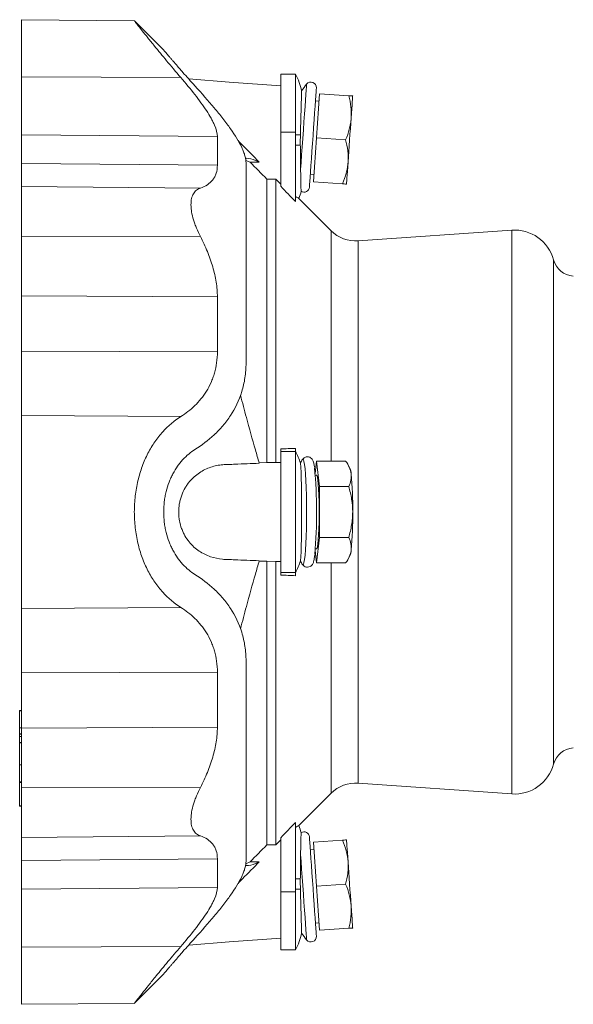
# Model space of a CAD drawing. Header units: millimetres. Extents: x 99 to 762, y 4 to 592.
# Tile 3 of 5: x 100 to 250, y 320 to 588. Entities that reach past the tile are written whole.
import ezdxf

# ---------------------------------------------------------------- set-up
doc = ezdxf.new("R2010")
doc.units = ezdxf.units.MM

msp = doc.modelspace()

# ---------------------------------------------------------------- linework, layer by layer
at = {"color": 7, "linetype": 'Continuous', "lineweight": 15}
for p, q in [((130.78, 587.28), (100.06, 587.55)), ((138.72, 579.3), (130.79, 587.24)), ((174.56, 572.73), (170.56, 572.73)), ((170.56, 556.95), (170.56, 572.73)), ((174.56, 556.95), (174.56, 572.73)), ((180.31, 555.46), (181.15, 567.43)), ((181.15, 567.43), (189.06, 566.88)), ((181.01, 565.44), (180.01, 565.51)), ((170.56, 542.26), (170.56, 556.95)), ((174.56, 538.14), (174.56, 556.95)), ((179.48, 543.49), (180.31, 555.46)), ((180.31, 555.46), (188.22, 554.91)), ((162.25, 548.82), (161.03, 549.32)), ((162.25, 548.82), (164.72, 548.82)), ((166.76, 544.24), (166.76, 467.14)), ((166.76, 544.24), (169.23, 544.24)), ((169.23, 544.24), (169.23, 467.15)), ((169.23, 544.24), (170.56, 542.88)), ((178.62, 545.56), (179.62, 545.49)), ((179.48, 543.49), (187.38, 542.94)), ((184.26, 530.2), (175.42, 539.04)), ((233.39, 530.36), (191.64, 527.44)), ((170.56, 470.21), (170.56, 470.86)), ((170.56, 437.25), (170.56, 470.21)), ((174.56, 470.21), (174.56, 471.03)), ((174.56, 437.25), (174.56, 470.21)), ((166.76, 467.14), (164.7, 467.06)), ((169.23, 467.15), (166.76, 467.14)), ((170.56, 467.2), (169.23, 467.15)), ((176.49, 468.02), (176.47, 467.98)), ((180.31, 467.59), (179.91, 464.23)), ((181.15, 460.66), (180.31, 467.59)), ((180.31, 467.59), (188.22, 467.59)), ((189.39, 465.64), (188.79, 466.7)), ((180.31, 463.73), (179.95, 463.73)), ((181.15, 446.8), (181.15, 460.66)), ((181.15, 460.66), (189.06, 460.66)), ((180.31, 439.87), (181.15, 446.8)), ((181.15, 446.8), (189.06, 446.8)), ((179.91, 443.23), (180.31, 439.87)), ((179.95, 443.73), (180.31, 443.73)), ((188.79, 440.76), (189.39, 441.82)), ((164.7, 440.4), (166.76, 440.32)), ((166.76, 440.32), (169.23, 440.31)), ((166.76, 440.32), (166.76, 363.22)), ((169.23, 440.31), (170.56, 440.26)), ((169.23, 440.31), (169.23, 363.22)), ((176.48, 439.47), (176.49, 439.44)), ((180.31, 439.87), (188.22, 439.87)), ((170.56, 436.6), (170.56, 437.25)), ((174.56, 436.42), (174.56, 437.25)), ((100.06, 399.73), (99.55, 399.73)), ((99.55, 399.66), (99.55, 395.07)), ((100.06, 395.06), (99.55, 395.06)), ((99.55, 395.03), (99.55, 393.47)), ((99.55, 393.3), (99.55, 392.71)), ((100.06, 392.7), (99.55, 392.7)), ((99.55, 392.66), (99.55, 391.11)), ((99.55, 390.94), (99.55, 385.03)), ((99.55, 385), (100.06, 385)), ((99.55, 384.99), (99.55, 380.34)), ((99.55, 380.2), (99.55, 373.83)), ((191.64, 380.02), (233.39, 377.1)), ((175.42, 368.42), (184.26, 377.26)), ((99.55, 373.8), (100.06, 373.8)), ((174.56, 350.51), (174.56, 369.32)), ((170.56, 364.57), (169.23, 363.22)), ((170.56, 350.51), (170.56, 365.2)), ((179.48, 363.97), (187.38, 364.52)), ((169.23, 363.22), (166.76, 363.22)), ((179.62, 361.97), (178.62, 361.9)), ((180.31, 352), (179.48, 363.97)), ((162.25, 358.64), (161.03, 358.13)), ((164.72, 358.64), (162.25, 358.64)), ((180.31, 352), (188.22, 352.55)), ((181.15, 340.03), (180.31, 352)), ((170.56, 334.73), (170.56, 350.51)), ((174.56, 334.73), (174.56, 350.51)), ((180.01, 341.95), (181.01, 342.02)), ((181.15, 340.03), (189.06, 340.58)), ((170.56, 334.73), (174.56, 334.73)), ((130.79, 320.22), (138.72, 328.16)), ((100.06, 319.91), (130.78, 320.17))]:
    msp.add_line(p, q, dxfattribs=at)
at = {"color": 8, "linetype": 'Continuous', "lineweight": 0}
for p, q in [((100.06, 572.03), (143.36, 571.85)), ((170.56, 556.95), (174.56, 556.95)), ((100.06, 556.21), (153.33, 555.78)), ((175.91, 556.23), (174.56, 556.23)), ((175.89, 553.48), (174.56, 553.48)), ((100.06, 548.43), (153.33, 548.03)), ((100.06, 542.2), (148.71, 541.78)), ((184.26, 530.2), (184.26, 467.59)), ((233.39, 377.1), (233.39, 530.36)), ((100.06, 528.68), (148.71, 528.6)), ((191.64, 527.44), (191.64, 380.02)), ((244.77, 522.26), (244.77, 385.2)), ((100.06, 512.45), (153.33, 512.2)), ((100.06, 497.48), (153.33, 497.3)), ((100.06, 480), (143.36, 479.67)), ((170.56, 470.21), (174.56, 470.21)), ((184.26, 439.87), (184.26, 377.26)), ((170.56, 437.25), (174.56, 437.25)), ((100.06, 427.46), (143.36, 427.79)), ((100.06, 409.97), (153.33, 410.16)), ((99.55, 399.66), (100.06, 399.66)), ((99.55, 395.03), (100.06, 395.03)), ((99.55, 393.47), (100.06, 393.47)), ((100.06, 395.01), (153.33, 395.26)), ((99.55, 393.3), (100.06, 393.3)), ((99.55, 392.66), (100.06, 392.66)), ((99.55, 391.11), (100.06, 391.11)), ((99.55, 390.94), (100.06, 390.94)), ((99.55, 385.03), (100.06, 385.03)), ((99.55, 380.34), (100.06, 380.34)), ((99.55, 380.2), (100.06, 380.2)), ((100.06, 378.78), (148.71, 378.86)), ((99.55, 373.83), (100.06, 373.83)), ((100.06, 365.26), (148.71, 365.68)), ((100.06, 359.03), (153.33, 359.42)), ((175.89, 353.98), (174.56, 353.98)), ((100.06, 351.25), (153.33, 351.68)), ((175.91, 351.23), (174.56, 351.23)), ((170.56, 350.51), (174.56, 350.51)), ((100.06, 335.43), (143.36, 335.61))]:
    msp.add_line(p, q, dxfattribs=at)
at = {"color": 7, "linetype": 'Continuous', "lineweight": 15, "flags": 128}
for points in [[(170.56, 569.54), (156.58, 570.6), (145.54, 571.44)], [(178.37, 542.07), (178.39, 542.24), (178.42, 542.76), (178.48, 543.61), (178.56, 544.77), (178.66, 546.2), (178.78, 547.88), (178.91, 549.76), (179.05, 551.79), (179.2, 553.91), (179.35, 556.07), (179.5, 558.23), (179.65, 560.31), (179.79, 562.27), (179.91, 564.05), (180.02, 565.61), (180.11, 566.91), (180.18, 567.92), (180.23, 568.61), (180.25, 568.96), (180.26, 569)], [(190.13, 566.81), (190.12, 566.7), (190.1, 566.4), (190.06, 565.89), (190.02, 565.2), (189.96, 564.33), (189.88, 563.3), (189.8, 562.12), (189.71, 560.82)], [(188.87, 548.85), (188.97, 550.25), (189.07, 551.74), (189.18, 553.27), (189.29, 554.83), (189.4, 556.4), (189.51, 557.93), (189.61, 559.42), (189.71, 560.82)], [(188.45, 542.86), (188.46, 542.97), (188.48, 543.27), (188.52, 543.78), (188.57, 544.47), (188.63, 545.34), (188.7, 546.37), (188.78, 547.55), (188.87, 548.85)], [(180.31, 443.73), (180.41, 443.83), (180.54, 444.28), (180.66, 445.07), (180.77, 446.17), (180.86, 447.55), (180.93, 449.15), (180.98, 450.91), (181.01, 452.78), (181.01, 454.68), (180.98, 456.55), (180.93, 458.31), (180.86, 459.91), (180.77, 461.29), (180.66, 462.39), (180.54, 463.18), (180.41, 463.63), (180.31, 463.73)], [(180.26, 338.46), (180.25, 338.5), (180.23, 338.85), (180.18, 339.54), (180.11, 340.54), (180.02, 341.85), (179.91, 343.41), (179.79, 345.19), (179.65, 347.15), (179.5, 349.23), (179.35, 351.38), (179.2, 353.55), (179.05, 355.67), (178.91, 357.7), (178.78, 359.58), (178.66, 361.26), (178.56, 362.69), (178.48, 363.85), (178.42, 364.7), (178.39, 365.22), (178.37, 365.39)], [(188.87, 358.61), (188.78, 359.91), (188.7, 361.09), (188.63, 362.12), (188.57, 362.99), (188.52, 363.68), (188.48, 364.19), (188.46, 364.49), (188.45, 364.59)], [(189.71, 346.64), (189.61, 348.04), (189.51, 349.53), (189.4, 351.06), (189.29, 352.62), (189.18, 354.19), (189.07, 355.72), (188.97, 357.21), (188.87, 358.61)], [(190.13, 340.65), (190.12, 340.76), (190.1, 341.06), (190.06, 341.56), (190.02, 342.26), (189.96, 343.13), (189.88, 344.16), (189.8, 345.34), (189.71, 346.64)], [(145.54, 336.02), (156.58, 336.85), (170.56, 337.91)]]:
    msp.add_lwpolyline(points, dxfattribs=at)
at = {"color": 8, "linetype": 'Continuous', "lineweight": 0, "flags": 128}
for points in [[(175.97, 546.81), (176.1, 548.72), (176.25, 550.8), (176.4, 553.01), (176.56, 555.28), (176.72, 557.57), (176.88, 559.81), (177.03, 561.95), (177.17, 563.93), (177.29, 565.7), (177.4, 567.21), (177.48, 568.43), (177.54, 569.32), (177.58, 569.86), (177.6, 570.05)], [(176.49, 439.44), (176.56, 439.38), (176.72, 439.49), (176.88, 439.97), (177.03, 440.8), (177.17, 441.96), (177.29, 443.42), (177.4, 445.15), (177.48, 447.09), (177.54, 449.21), (177.58, 451.44), (177.6, 453.73), (177.58, 456.02), (177.54, 458.25), (177.48, 460.37), (177.4, 462.31), (177.29, 464.04), (177.17, 465.5), (177.03, 466.66), (176.88, 467.49), (176.72, 467.97), (176.56, 468.08), (176.49, 468.02)], [(177.6, 337.41), (177.58, 337.59), (177.54, 338.14), (177.48, 339.03), (177.4, 340.25), (177.29, 341.76), (177.17, 343.53), (177.03, 345.51), (176.88, 347.64), (176.72, 349.89), (176.56, 352.18), (176.4, 354.45), (176.25, 356.66), (176.1, 358.74), (175.97, 360.65)]]:
    msp.add_lwpolyline(points, dxfattribs=at)
at = {"color": 7, "linetype": 'Continuous', "lineweight": 15}
for centre, radius, start, end in [((160.57, 564.98), 16, 11.5174, 28.9694), ((178.76, 569.1), 1.5, 356, 140.9937), ((197.05, 554.29), 25.03, 140.9937, 146.3034), ((160.57, 544.73), 16, 338.93, 346.2666), ((176.88, 542.17), 1.5, 237.6725, 356), ((190.98, 536.92), 9.5, 225, 274), ((234.15, 519.38), 11, 15.1497, 94), ((250.56, 523.83), 6, 195.1497, 266), ((160.57, 462.48), 16, 16.4223, 28.9694), ((197.05, 453.73), 25.03, 145.194, 147.7735), ((49.2, 453.63), 131.11, 355.0255, 5.3002), ((185.21, 463.97), 4.5, 1.8697, 21.7117), ((88.88, 454.86), 101.26, 359.3625, 5.2501), ((88.88, 452.6), 101.26, 354.7499, 0.6375), ((185.21, 443.48), 4.5, 338.2883, 358.1303), ((160.57, 444.98), 16, 331.0306, 343.5777), ((197.05, 453.73), 25.03, 212.2196, 214.806), ((250.56, 383.63), 6, 94, 164.8503), ((234.15, 388.07), 11, 266, 344.8503), ((190.98, 370.54), 9.5, 86, 135), ((160.57, 362.73), 16, 13.7338, 21.0888), ((176.88, 365.29), 1.5, 4, 121.3252), ((160.57, 342.48), 16, 331.0306, 348.4924), ((197.05, 353.17), 25.03, 213.6985, 219.0063), ((178.76, 338.35), 1.5, 219.0063, 4)]:
    msp.add_arc(centre, radius, start, end, dxfattribs=at)
for points, knots in [([(100.06, 572.03), (100.06, 573.95), (100.06, 575.88), (100.06, 578.62), (100.06, 579.51), (100.06, 581.2), (100.06, 582), (100.06, 583.48), (100.06, 584.15), (100.06, 585.34), (100.06, 585.85), (100.06, 586.69), (100.06, 587.01), (100.06, 587.44), (100.06, 587.55), (100.06, 587.55)], [0, 0, 0, 0, 0.25, 0.25, 0.375, 0.375, 0.5, 0.5, 0.625, 0.625, 0.75, 0.75, 0.875, 0.875, 1, 1, 1, 1]), ([(130.78, 587.23), (130.77, 587.25), (130.7, 587.33), (131.04, 586.9), (131.76, 585.98), (132.88, 584.55), (134.37, 582.68), (136.53, 580.01), (139.47, 576.42), (142.05, 573.39), (143.36, 571.85)], [0, 0, 0, 0, 0.028583, 0.151193, 0.263352, 0.37838, 0.498592, 0.621419, 0.807557, 1, 1, 1, 1]), ([(138.72, 579.3), (138.72, 579.3), (138.78, 579.23), (138.95, 579.03), (139.02, 578.95), (139.18, 578.76), (139.28, 578.64), (139.61, 578.26), (139.87, 577.94), (140.34, 577.4), (140.5, 577.2), (140.86, 576.79), (141.04, 576.57), (141.63, 575.89), (142.05, 575.4), (142.73, 574.62), (142.97, 574.35), (143.45, 573.8), (143.7, 573.51), (144.46, 572.65), (144.99, 572.05), (146.09, 570.82), (146.65, 570.19), (147.24, 569.55)], [0, 0, 0, 0, 0.125, 0.125, 0.1875, 0.1875, 0.25, 0.25, 0.375, 0.375, 0.4375, 0.4375, 0.5, 0.5, 0.625, 0.625, 0.6875, 0.6875, 0.75, 0.75, 0.875, 0.875, 1, 1, 1, 1]), ([(100.06, 556.21), (100.06, 556.98), (100.06, 557.91), (100.06, 560.07), (100.06, 561.3), (100.06, 564.01), (100.06, 565.49), (100.06, 568.64), (100.06, 570.31), (100.06, 572.03)], [0, 0, 0, 0, 0.25, 0.25, 0.5, 0.5, 0.75, 0.75, 1, 1, 1, 1]), ([(153.33, 555.78), (153.33, 556.66), (153.06, 557.71), (152.41, 559.2), (152.27, 559.51), (151.95, 560.14), (151.78, 560.47), (151.23, 561.46), (150.81, 562.14), (149.9, 563.53), (149.4, 564.25), (148.34, 565.72), (147.77, 566.47), (145.99, 568.73), (144.72, 570.28), (143.36, 571.85)], [0, 0, 0, 0, 0.25, 0.25, 0.3125, 0.3125, 0.375, 0.375, 0.5, 0.5, 0.625, 0.625, 0.75, 0.75, 1, 1, 1, 1]), ([(147.24, 569.55), (149.09, 567.51), (150.84, 565.52), (153.28, 562.59), (154.07, 561.63), (155.18, 560.2), (155.54, 559.73), (156.24, 558.8), (156.57, 558.34), (158.17, 556.08), (159.22, 554.38), (160.15, 552.41), (160.32, 552.02), (160.61, 551.27), (160.73, 550.9), (161.02, 549.85), (161.12, 549.21), (161.12, 548.62)], [0, 0, 0, 0, 0.25, 0.25, 0.375, 0.375, 0.4375, 0.4375, 0.5, 0.5, 0.75, 0.75, 0.8125, 0.8125, 0.875, 0.875, 1, 1, 1, 1]), ([(176.24, 568.17), (176.24, 568.18), (176.24, 568.23), (176.23, 567.96), (176.21, 567.32), (176.19, 566.3), (176.15, 564.96), (176.11, 563.34), (176.06, 561.47), (176, 559.12), (175.94, 557.3), (175.91, 556.23)], [0, 0, 0, 0, 0.027681, 0.144456, 0.258094, 0.37504, 0.488449, 0.605173, 0.71814, 0.834406, 1, 1, 1, 1]), ([(189.06, 566.88), (189.32, 565.88), (189.52, 564.87), (189.75, 562.85), (189.78, 561.84), (189.71, 560.82)], [0, 0, 0, 0, 0.5, 0.5, 1, 1, 1, 1]), ([(190.13, 566.81), (190.13, 566.81), (190.1, 566.81), (190, 566.81), (189.93, 566.82), (189.65, 566.84), (189.38, 566.86), (189.06, 566.88)], [0, 0, 0, 0, 0.25, 0.25, 0.5, 0.5, 1, 1, 1, 1]), ([(189.71, 560.82), (189.67, 560.31), (189.61, 559.8), (189.44, 558.8), (189.34, 558.31), (188.95, 556.83), (188.62, 555.86), (188.22, 554.91)], [0, 0, 0, 0, 0.25, 0.25, 0.5, 0.5, 1, 1, 1, 1]), ([(158.94, 554.68), (159.22, 554.4), (161.15, 552.45), (163.07, 550.49), (164.72, 548.82)], [0, 0, 0, 0, 0.142393, 1, 1, 1, 1]), ([(188.22, 554.91), (188.48, 553.91), (188.68, 552.9), (188.91, 550.88), (188.94, 549.87), (188.87, 548.85)], [0, 0, 0, 0, 0.5, 0.5, 1, 1, 1, 1]), ([(175.97, 546.81), (175.96, 547.81), (175.95, 548.87), (175.93, 550.55), (175.92, 551.13), (175.9, 552.3), (175.9, 552.89), (175.89, 553.48)], [0, 0, 0, 0, 0.5, 0.5, 0.75, 0.75, 1, 1, 1, 1]), ([(160.87, 549.82), (160.99, 549.84), (161.89, 549.97), (163.18, 549.56), (164.37, 548.99), (164.72, 548.82)], [0, 0, 0, 0, 0.095043, 0.732936, 1, 1, 1, 1]), ([(188.87, 548.85), (188.84, 548.34), (188.78, 547.83), (188.61, 546.83), (188.5, 546.33), (188.12, 544.86), (187.78, 543.89), (187.38, 542.94)], [0, 0, 0, 0, 0.25, 0.25, 0.5, 0.5, 1, 1, 1, 1]), ([(100.06, 542.2), (100.06, 542.71), (100.06, 543.5), (100.06, 545.6), (100.06, 546.9), (100.06, 548.43)], [0, 0, 0, 0, 0.5, 0.5, 1, 1, 1, 1]), ([(148.71, 541.78), (149.41, 542.02), (150.05, 542.32), (151.17, 543.06), (151.67, 543.5), (152.28, 544.28), (152.46, 544.56), (152.77, 545.16), (152.9, 545.48), (153.22, 546.48), (153.33, 547.22), (153.33, 548.03)], [0, 0, 0, 0, 0.25, 0.25, 0.5, 0.5, 0.625, 0.625, 0.75, 0.75, 1, 1, 1, 1]), ([(161.12, 494.25), (161.12, 497.19), (161.12, 500.11), (161.12, 505.83), (161.12, 508.63), (161.12, 514.1), (161.12, 516.75), (161.12, 521.87), (161.12, 524.34), (161.12, 529.04), (161.12, 531.27), (161.12, 535.49), (161.12, 537.47), (161.12, 541.15), (161.12, 542.85), (161.12, 545.95), (161.12, 547.36), (161.12, 548.62)], [0, 0, 0, 0, 0.125, 0.125, 0.25, 0.25, 0.375, 0.375, 0.5, 0.5, 0.625, 0.625, 0.75, 0.75, 0.875, 0.875, 1, 1, 1, 1]), ([(176.1, 540.93), (176.1, 540.93), (176.1, 540.93), (176.08, 541.36), (176.06, 542.19), (176.03, 543.38), (176, 544.9), (175.98, 546.12), (175.97, 546.79), (175.97, 546.81)], [0, 0, 0, 0, 0.1129669, 0.2922246, 0.4675623, 0.6482759, 0.8183069, 0.9940539, 1, 1, 1, 1]), ([(100.06, 542.2), (100.06, 542.06), (100.06, 541.86), (100.06, 541.33), (100.06, 541.01), (100.06, 540.23), (100.06, 539.77), (100.06, 538.75), (100.06, 538.18), (100.06, 536.94), (100.06, 536.27), (100.06, 534.87), (100.06, 534.13), (100.06, 532.61), (100.06, 531.83), (100.06, 530.25), (100.06, 529.46), (100.06, 528.68)], [0, 0, 0, 0, 0.125, 0.125, 0.25, 0.25, 0.375, 0.375, 0.5, 0.5, 0.625, 0.625, 0.75, 0.75, 0.875, 0.875, 1, 1, 1, 1]), ([(148.71, 528.6), (148.32, 529.36), (147.97, 530.13), (147.49, 531.26), (147.35, 531.64), (147.08, 532.4), (146.95, 532.78), (146.61, 533.9), (146.44, 534.61), (146.27, 535.65), (146.22, 535.98), (146.16, 536.64), (146.15, 536.96), (146.14, 537.88), (146.2, 538.43), (146.38, 539.18), (146.45, 539.42), (146.62, 539.87), (146.72, 540.07), (147.06, 540.64), (147.33, 540.95), (147.96, 541.46), (148.32, 541.65), (148.71, 541.78)], [0, 0, 0, 0, 0.125, 0.125, 0.1875, 0.1875, 0.25, 0.25, 0.375, 0.375, 0.4375, 0.4375, 0.5, 0.5, 0.625, 0.625, 0.6875, 0.6875, 0.75, 0.75, 0.875, 0.875, 1, 1, 1, 1]), ([(188.45, 542.86), (188.45, 542.86), (188.43, 542.87), (188.33, 542.87), (188.26, 542.88), (187.98, 542.9), (187.71, 542.92), (187.38, 542.94)], [0, 0, 0, 0, 0.25, 0.25, 0.5, 0.5, 1, 1, 1, 1]), ([(174.56, 539.46), (174.92, 539.27), (175.48, 538.97), (175.42, 539), (175.4, 539.01)], [0, 0, 0, 0, 0.643488, 1, 1, 1, 1]), ([(100.06, 528.68), (100.06, 525.83), (100.06, 523), (100.06, 517.54), (100.06, 514.91), (100.06, 512.45)], [0, 0, 0, 0, 0.5, 0.5, 1, 1, 1, 1]), ([(148.71, 528.6), (149.41, 527.25), (150.05, 525.88), (151.17, 523.14), (151.67, 521.76), (152.28, 519.68), (152.46, 518.98), (152.77, 517.59), (152.9, 516.9), (153.22, 514.86), (153.33, 513.52), (153.33, 512.2)], [0, 0, 0, 0, 0.25, 0.25, 0.5, 0.5, 0.625, 0.625, 0.75, 0.75, 1, 1, 1, 1]), ([(100.06, 497.48), (100.06, 495.68), (100.06, 493.91), (100.06, 490.53), (100.06, 488.91), (100.06, 485.92), (100.06, 484.53), (100.06, 482.05), (100.06, 480.95), (100.06, 480)], [0, 0, 0, 0, 0.25, 0.25, 0.5, 0.5, 0.75, 0.75, 1, 1, 1, 1]), ([(153.33, 497.3), (153.33, 495.23), (153.06, 493.3), (152.41, 491.05), (152.27, 490.61), (151.95, 489.75), (151.78, 489.32), (151.23, 488.08), (150.81, 487.3), (149.9, 485.84), (149.4, 485.14), (148.34, 483.84), (147.77, 483.22), (145.99, 481.5), (144.72, 480.52), (143.36, 479.67)], [0, 0, 0, 0, 0.25, 0.25, 0.3125, 0.3125, 0.375, 0.375, 0.5, 0.5, 0.625, 0.625, 0.75, 0.75, 1, 1, 1, 1]), ([(147.24, 470.72), (149.09, 471.87), (150.84, 473.19), (153.28, 475.47), (154.07, 476.29), (155.18, 477.6), (155.54, 478.05), (156.24, 478.97), (156.57, 479.45), (158.17, 481.89), (159.22, 484.04), (160.15, 487.04), (160.32, 487.66), (160.61, 488.92), (160.73, 489.57), (161.02, 491.52), (161.12, 492.86), (161.12, 494.25)], [0, 0, 0, 0, 0.25, 0.25, 0.375, 0.375, 0.4375, 0.4375, 0.5, 0.5, 0.75, 0.75, 0.8125, 0.8125, 0.875, 0.875, 1, 1, 1, 1]), ([(159.61, 485.46), (160.15, 483.44), (161.46, 478.48), (163.18, 472.3), (164.37, 468.19), (164.72, 466.97)], [0, 0, 0, 0, 0.325526, 0.800955, 1, 1, 1, 1]), ([(100.06, 427.46), (100.06, 428.52), (100.06, 429.85), (100.06, 432.34), (100.06, 433.25), (100.06, 435.23), (100.06, 436.29), (100.06, 438.57), (100.06, 439.79), (100.06, 442.34), (100.06, 443.68), (100.06, 446.44), (100.06, 447.87), (100.06, 450.78), (100.06, 452.25), (100.06, 455.21), (100.06, 456.68), (100.06, 459.59), (100.06, 461.02), (100.06, 463.78), (100.06, 465.12), (100.06, 467.67), (100.06, 468.89), (100.06, 471.17), (100.06, 472.23), (100.06, 474.21), (100.06, 475.12), (100.06, 477.6), (100.06, 478.94), (100.06, 480)], [0, 0, 0, 0, 0.125, 0.125, 0.1875, 0.1875, 0.25, 0.25, 0.3125, 0.3125, 0.375, 0.375, 0.4375, 0.4375, 0.5, 0.5, 0.5625, 0.5625, 0.625, 0.625, 0.6875, 0.6875, 0.75, 0.75, 0.8125, 0.8125, 0.875, 0.875, 1, 1, 1, 1]), ([(143.36, 479.67), (141.61, 478.56), (139.97, 477.2), (138.09, 475.13), (137.73, 474.69), (137.01, 473.79), (136.66, 473.31), (135.64, 471.84), (135.01, 470.8), (133.87, 468.57), (133.35, 467.39), (132.66, 465.51), (132.44, 464.87), (132.05, 463.56), (131.88, 462.9), (131.4, 460.89), (131.16, 459.51), (130.91, 457.37), (130.85, 456.64), (130.76, 455.2), (130.74, 454.47), (130.74, 452.31), (130.82, 450.87), (131.07, 448.73), (131.17, 448.01), (131.41, 446.61), (131.55, 445.92), (132.03, 443.9), (132.42, 442.59), (133.34, 440.08), (133.87, 438.89), (135.02, 436.66), (135.65, 435.61), (137.01, 433.64), (137.72, 432.74), (139.97, 430.26), (141.61, 428.9), (143.36, 427.79)], [0, 0, 0, 0, 0.125, 0.125, 0.15625, 0.15625, 0.1875, 0.1875, 0.25, 0.25, 0.3125, 0.3125, 0.34375, 0.34375, 0.375, 0.375, 0.4375, 0.4375, 0.46875, 0.46875, 0.5, 0.5, 0.5625, 0.5625, 0.59375, 0.59375, 0.625, 0.625, 0.6875, 0.6875, 0.75, 0.75, 0.8125, 0.8125, 0.875, 0.875, 1, 1, 1, 1]), ([(138.72, 453.73), (138.72, 454.68), (138.78, 455.62), (138.95, 457.01), (139.02, 457.46), (139.18, 458.37), (139.28, 458.83), (139.61, 460.15), (139.87, 461), (140.34, 462.22), (140.5, 462.62), (140.86, 463.39), (141.04, 463.77), (141.63, 464.87), (142.05, 465.55), (142.73, 466.51), (142.97, 466.82), (143.45, 467.42), (143.7, 467.71), (144.46, 468.53), (144.99, 469.03), (146.09, 469.94), (146.65, 470.35), (147.24, 470.72)], [0, 0, 0, 0, 0.125, 0.125, 0.1875, 0.1875, 0.25, 0.25, 0.375, 0.375, 0.4375, 0.4375, 0.5, 0.5, 0.625, 0.625, 0.6875, 0.6875, 0.75, 0.75, 0.875, 0.875, 1, 1, 1, 1]), ([(179.73, 465.94), (179.73, 465.99), (179.68, 466.42), (179.57, 466.93), (179.43, 467.48), (179.24, 467.9), (178.95, 468.29), (178.46, 468.64), (177.78, 468.78), (177.14, 468.62), (176.69, 468.29), (176.48, 468.02), (176.42, 467.9), (176.4, 467.86)], [0, 0, 0, 0, 0.02795, 0.250227, 0.420948, 0.521844, 0.596925, 0.673462, 0.752782, 0.834934, 0.903761, 0.973353, 1, 1, 1, 1]), ([(164.72, 466.97), (162.52, 466.89), (160.31, 466.8), (157.54, 466.7), (156.71, 466.66), (155.88, 466.63), (155.33, 466.61), (155.05, 466.6), (154.23, 466.53), (153.68, 466.45), (152.59, 466.23), (152.05, 466.08), (150.45, 465.54), (149.42, 465.05), (147.94, 464.07), (147.46, 463.7), (146.55, 462.87), (146.11, 462.42), (145.49, 461.67), (145.29, 461.4), (144.91, 460.85), (144.72, 460.56), (144.2, 459.66), (143.89, 459.01), (143.51, 457.97), (143.39, 457.61), (143.18, 456.88), (143.1, 456.5), (142.96, 455.74), (142.9, 455.35), (142.83, 454.56), (142.81, 454.16), (142.81, 453.37), (142.83, 452.98), (142.89, 452.19), (142.95, 451.8), (143.15, 450.64), (143.35, 449.91), (143.74, 448.86), (143.88, 448.52), (144.18, 447.87), (144.34, 447.56), (144.86, 446.66), (145.24, 446.1), (146.07, 445.08), (146.51, 444.63), (147.42, 443.8), (147.89, 443.43), (148.87, 442.77), (149.38, 442.48), (150.41, 441.97), (150.93, 441.76), (152.51, 441.22), (153.59, 440.99), (154.98, 440.87), (155.26, 440.85), (155.82, 440.83), (156.65, 440.8), (159.71, 440.68), (162.5, 440.57), (164.72, 440.48)], [0, 0, 0, 0, 0.125, 0.125, 0.15625, 0.171875, 0.171875, 0.1875, 0.1875, 0.21875, 0.21875, 0.25, 0.25, 0.3125, 0.3125, 0.34375, 0.34375, 0.375, 0.375, 0.390625, 0.390625, 0.40625, 0.40625, 0.4375, 0.4375, 0.453125, 0.453125, 0.46875, 0.46875, 0.484375, 0.484375, 0.5, 0.5, 0.515625, 0.515625, 0.53125, 0.53125, 0.5625, 0.5625, 0.578125, 0.578125, 0.59375, 0.59375, 0.625, 0.625, 0.65625, 0.65625, 0.6875, 0.6875, 0.71875, 0.71875, 0.75, 0.75, 0.8125, 0.8125, 0.828125, 0.828125, 0.84375, 0.875, 1, 1, 1, 1]), ([(175.91, 467), (175.94, 466.92), (175.96, 466.77), (175.99, 466.42), (176, 466.29), (176.03, 465.99), (176.04, 465.82), (176.07, 465.27), (176.08, 464.83), (176.11, 464.09), (176.12, 463.83), (176.14, 463.27), (176.14, 462.98), (176.16, 462.07), (176.18, 461.42), (176.2, 460.03), (176.21, 459.28), (176.22, 457.76), (176.23, 456.98), (176.23, 455.77), (176.23, 455.36), (176.24, 454.55), (176.24, 454.14), (176.24, 452.92), (176.24, 452.11), (176.23, 450.9), (176.23, 450.5), (176.22, 449.71), (176.22, 449.32), (176.21, 448.19), (176.2, 447.45), (176.18, 446.05), (176.16, 445.39), (176.14, 444.49), (176.14, 444.2), (176.12, 443.64), (176.11, 443.38), (176.08, 442.63), (176.07, 442.2), (176.04, 441.64), (176.03, 441.48), (176, 441.17), (175.99, 441.04), (175.96, 440.69), (175.94, 440.54), (175.91, 440.46)], [0, 0, 0, 0, 0.0625, 0.0625, 0.09375, 0.09375, 0.125, 0.125, 0.1875, 0.1875, 0.21875, 0.21875, 0.25, 0.25, 0.3125, 0.3125, 0.375, 0.375, 0.4375, 0.4375, 0.46875, 0.46875, 0.5, 0.5, 0.5625, 0.5625, 0.59375, 0.59375, 0.625, 0.625, 0.6875, 0.6875, 0.75, 0.75, 0.78125, 0.78125, 0.8125, 0.8125, 0.875, 0.875, 0.90625, 0.90625, 0.9375, 0.9375, 1, 1, 1, 1]), ([(188.22, 467.59), (188.62, 467.02), (188.95, 466.45), (189.47, 465.29), (189.64, 464.71), (189.71, 464.12)], [0, 0, 0, 0, 0.5, 0.5, 1, 1, 1, 1]), ([(189.71, 464.12), (189.75, 463.83), (189.76, 463.53), (189.73, 462.95), (189.69, 462.66), (189.52, 461.79), (189.32, 461.22), (189.06, 460.66)], [0, 0, 0, 0, 0.25, 0.25, 0.5, 0.5, 1, 1, 1, 1]), ([(189.06, 460.66), (189.38, 459.53), (189.66, 458.38), (190.03, 456.06), (190.13, 454.9), (190.13, 453.73)], [0, 0, 0, 0, 0.5, 0.5, 1, 1, 1, 1]), ([(138.72, 453.73), (138.72, 452.78), (138.78, 451.84), (138.95, 450.45), (139.02, 450), (139.18, 449.09), (139.28, 448.63), (139.61, 447.3), (139.87, 446.46), (140.34, 445.24), (140.5, 444.84), (140.86, 444.07), (141.04, 443.69), (141.63, 442.59), (142.05, 441.91), (142.73, 440.95), (142.97, 440.64), (143.45, 440.04), (143.7, 439.75), (144.46, 438.93), (144.99, 438.43), (146.09, 437.52), (146.65, 437.11), (147.24, 436.74)], [0, 0, 0, 0, 0.125, 0.125, 0.1875, 0.1875, 0.25, 0.25, 0.375, 0.375, 0.4375, 0.4375, 0.5, 0.5, 0.625, 0.625, 0.6875, 0.6875, 0.75, 0.75, 0.875, 0.875, 1, 1, 1, 1]), ([(190.13, 453.73), (190.13, 453.14), (190.1, 452.56), (190, 451.38), (189.93, 450.79), (189.65, 449.06), (189.38, 447.92), (189.06, 446.8)], [0, 0, 0, 0, 0.25, 0.25, 0.5, 0.5, 1, 1, 1, 1]), ([(189.06, 446.8), (189.32, 446.23), (189.52, 445.66), (189.75, 444.51), (189.78, 443.93), (189.71, 443.34)], [0, 0, 0, 0, 0.5, 0.5, 1, 1, 1, 1]), ([(179.62, 440.82), (179.63, 440.88), (179.7, 441.2), (179.76, 441.62), (179.8, 442.07), (179.81, 442.09)], [0, 0, 0, 0, 0.187574, 0.947186, 1, 1, 1, 1]), ([(189.71, 443.34), (189.67, 443.04), (189.61, 442.75), (189.44, 442.16), (189.34, 441.87), (188.95, 441.01), (188.62, 440.44), (188.22, 439.87)], [0, 0, 0, 0, 0.25, 0.25, 0.5, 0.5, 1, 1, 1, 1]), ([(159.61, 422), (160.15, 424.02), (161.46, 428.98), (163.18, 435.16), (164.37, 439.27), (164.72, 440.48)], [0, 0, 0, 0, 0.325526, 0.800955, 1, 1, 1, 1]), ([(176.43, 439.55), (176.44, 439.53), (176.49, 439.42), (176.72, 439.14), (177.21, 438.8), (177.89, 438.68), (178.52, 438.85), (178.96, 439.19), (179.22, 439.53), (179.38, 439.87), (179.51, 440.26), (179.58, 440.61), (179.62, 440.82)], [0, 0, 0, 0, 0.018991, 0.109764, 0.202718, 0.299031, 0.397389, 0.480518, 0.565228, 0.665196, 0.806709, 1, 1, 1, 1]), ([(147.24, 436.73), (149.09, 435.59), (150.84, 434.27), (153.28, 431.99), (154.07, 431.17), (155.18, 429.86), (155.54, 429.41), (156.24, 428.48), (156.57, 428.01), (158.17, 425.57), (159.22, 423.42), (160.15, 420.42), (160.32, 419.8), (160.61, 418.53), (160.73, 417.89), (161.02, 415.94), (161.12, 414.6), (161.12, 413.21)], [0, 0, 0, 0, 0.25, 0.25, 0.375, 0.375, 0.4375, 0.4375, 0.5, 0.5, 0.75, 0.75, 0.8125, 0.8125, 0.875, 0.875, 1, 1, 1, 1]), ([(100.06, 409.97), (100.06, 411.78), (100.06, 413.55), (100.06, 416.93), (100.06, 418.55), (100.06, 421.54), (100.06, 422.93), (100.06, 425.41), (100.06, 426.51), (100.06, 427.46)], [0, 0, 0, 0, 0.25, 0.25, 0.5, 0.5, 0.75, 0.75, 1, 1, 1, 1]), ([(153.33, 410.16), (153.33, 412.23), (153.06, 414.16), (152.41, 416.41), (152.27, 416.85), (151.95, 417.71), (151.78, 418.14), (151.23, 419.38), (150.81, 420.15), (149.9, 421.62), (149.4, 422.32), (148.34, 423.62), (147.77, 424.24), (145.99, 425.96), (144.72, 426.94), (143.36, 427.79)], [0, 0, 0, 0, 0.25, 0.25, 0.3125, 0.3125, 0.375, 0.375, 0.5, 0.5, 0.625, 0.625, 0.75, 0.75, 1, 1, 1, 1]), ([(161.12, 413.21), (161.12, 410.27), (161.12, 407.35), (161.12, 401.63), (161.12, 398.82), (161.12, 393.36), (161.12, 390.71), (161.12, 385.59), (161.12, 383.12), (161.12, 378.42), (161.12, 376.19), (161.12, 371.97), (161.12, 369.99), (161.12, 366.31), (161.12, 364.61), (161.12, 361.51), (161.12, 360.1), (161.12, 358.84)], [0, 0, 0, 0, 0.125, 0.125, 0.25, 0.25, 0.375, 0.375, 0.5, 0.5, 0.625, 0.625, 0.75, 0.75, 0.875, 0.875, 1, 1, 1, 1]), ([(99.55, 399.66), (99.55, 399.67), (99.55, 399.69), (99.55, 399.72), (99.55, 399.73), (99.55, 399.73), (99.55, 399.73)], [0, 0, 0, 0, 0.28497, 0.605202, 0.942193, 1, 1, 1, 1]), ([(99.55, 395.03), (99.55, 395.04), (99.55, 395.06), (99.55, 395.06), (99.55, 395.06)], [0, 0, 0, 0, 0.5407463, 1, 1, 1, 1]), ([(99.55, 393.3), (99.55, 393.32), (99.55, 393.35), (99.55, 393.42), (99.55, 393.45), (99.55, 393.47)], [0, 0, 0, 0, 0.5, 0.5, 1, 1, 1, 1]), ([(100.06, 378.78), (100.06, 381.63), (100.06, 384.46), (100.06, 389.92), (100.06, 392.55), (100.06, 395.01)], [0, 0, 0, 0, 0.5, 0.5, 1, 1, 1, 1]), ([(148.71, 378.86), (149.41, 380.21), (150.05, 381.58), (151.17, 384.32), (151.67, 385.7), (152.28, 387.78), (152.46, 388.48), (152.77, 389.87), (152.9, 390.56), (153.22, 392.6), (153.33, 393.94), (153.33, 395.26)], [0, 0, 0, 0, 0.25, 0.25, 0.5, 0.5, 0.625, 0.625, 0.75, 0.75, 1, 1, 1, 1]), ([(99.55, 392.66), (99.55, 392.68), (99.55, 392.7), (99.55, 392.7), (99.55, 392.7)], [0, 0, 0, 0, 0.540716, 1, 1, 1, 1]), ([(99.55, 390.94), (99.55, 390.96), (99.55, 390.99), (99.55, 391.06), (99.55, 391.09), (99.55, 391.11)], [0, 0, 0, 0, 0.5, 0.5, 1, 1, 1, 1]), ([(99.55, 385), (99.55, 385), (99.55, 385), (99.55, 385.01), (99.55, 385.03), (99.55, 385.03)], [0, 0, 0, 0, 0.3425002, 0.6784125, 1, 1, 1, 1]), ([(99.55, 380.2), (99.55, 380.22), (99.55, 380.24), (99.55, 380.29), (99.55, 380.31), (99.55, 380.34)], [0, 0, 0, 0, 0.5, 0.5, 1, 1, 1, 1]), ([(100.06, 365.26), (100.06, 365.4), (100.06, 365.6), (100.06, 366.13), (100.06, 366.45), (100.06, 367.23), (100.06, 367.69), (100.06, 368.71), (100.06, 369.28), (100.06, 370.52), (100.06, 371.19), (100.06, 372.59), (100.06, 373.33), (100.06, 374.85), (100.06, 375.63), (100.06, 377.21), (100.06, 378), (100.06, 378.78)], [0, 0, 0, 0, 0.125, 0.125, 0.25, 0.25, 0.375, 0.375, 0.5, 0.5, 0.625, 0.625, 0.75, 0.75, 0.875, 0.875, 1, 1, 1, 1]), ([(148.71, 378.86), (148.32, 378.09), (147.97, 377.33), (147.49, 376.19), (147.35, 375.82), (147.08, 375.06), (146.95, 374.68), (146.61, 373.56), (146.44, 372.85), (146.27, 371.81), (146.22, 371.48), (146.16, 370.82), (146.15, 370.5), (146.14, 369.58), (146.2, 369.03), (146.38, 368.27), (146.45, 368.04), (146.62, 367.59), (146.72, 367.39), (147.06, 366.82), (147.33, 366.51), (147.96, 366), (148.32, 365.81), (148.71, 365.68)], [0, 0, 0, 0, 0.125, 0.125, 0.1875, 0.1875, 0.25, 0.25, 0.375, 0.375, 0.4375, 0.4375, 0.5, 0.5, 0.625, 0.625, 0.6875, 0.6875, 0.75, 0.75, 0.875, 0.875, 1, 1, 1, 1]), ([(99.55, 373.8), (99.55, 373.8), (99.55, 373.8), (99.55, 373.81), (99.55, 373.82), (99.55, 373.83)], [0, 0, 0, 0, 0.125175, 0.579621, 1, 1, 1, 1]), ([(175.4, 368.44), (175.42, 368.46), (175.5, 368.5), (174.95, 368.21), (174.56, 368)], [0, 0, 0, 0, 0.305221, 1, 1, 1, 1]), ([(100.06, 365.26), (100.06, 364.74), (100.06, 363.96), (100.06, 361.86), (100.06, 360.56), (100.06, 359.03)], [0, 0, 0, 0, 0.5, 0.5, 1, 1, 1, 1]), ([(148.71, 365.68), (149.41, 365.44), (150.05, 365.14), (151.17, 364.4), (151.67, 363.96), (152.28, 363.18), (152.46, 362.89), (152.77, 362.3), (152.9, 361.98), (153.22, 360.98), (153.33, 360.24), (153.33, 359.42)], [0, 0, 0, 0, 0.25, 0.25, 0.5, 0.5, 0.625, 0.625, 0.75, 0.75, 1, 1, 1, 1]), ([(176.1, 366.52), (176.1, 366.53), (176.1, 366.57), (176.09, 366.21), (176.07, 365.47), (176.04, 364.35), (176.01, 362.88), (175.98, 361.59), (175.97, 360.79), (175.97, 360.65)], [0, 0, 0, 0, 0.077726, 0.256466, 0.431946, 0.612766, 0.783603, 0.960114, 1, 1, 1, 1]), ([(187.38, 364.52), (187.71, 364.54), (187.98, 364.56), (188.35, 364.59), (188.45, 364.59), (188.45, 364.59)], [0, 0, 0, 0, 0.5, 0.5, 1, 1, 1, 1]), ([(187.38, 364.52), (187.78, 363.56), (188.12, 362.6), (188.63, 360.63), (188.8, 359.63), (188.87, 358.61)], [0, 0, 0, 0, 0.5, 0.5, 1, 1, 1, 1]), ([(147.24, 337.91), (149.09, 339.95), (150.84, 341.94), (153.28, 344.86), (154.07, 345.83), (155.18, 347.25), (155.54, 347.73), (156.24, 348.66), (156.57, 349.12), (158.17, 351.38), (159.22, 353.08), (160.15, 355.05), (160.32, 355.44), (160.61, 356.19), (160.73, 356.56), (161.02, 357.6), (161.12, 358.25), (161.12, 358.84)], [0, 0, 0, 0, 0.25, 0.25, 0.375, 0.375, 0.4375, 0.4375, 0.5, 0.5, 0.75, 0.75, 0.8125, 0.8125, 0.875, 0.875, 1, 1, 1, 1]), ([(175.97, 360.65), (175.96, 359.65), (175.95, 358.58), (175.93, 356.9), (175.92, 356.33), (175.9, 355.16), (175.9, 354.57), (175.89, 353.98)], [0, 0, 0, 0, 0.5, 0.5, 0.75, 0.75, 1, 1, 1, 1]), ([(164.72, 358.64), (163.21, 357.1), (161.28, 355.15), (159.35, 353.2), (158.94, 352.78)], [0, 0, 0, 0, 0.787409, 1, 1, 1, 1]), ([(160.87, 357.64), (160.99, 357.62), (161.89, 357.49), (163.18, 357.9), (164.37, 358.47), (164.72, 358.64)], [0, 0, 0, 0, 0.095043, 0.732936, 1, 1, 1, 1]), ([(188.87, 358.61), (188.91, 358.1), (188.92, 357.59), (188.89, 356.57), (188.85, 356.07), (188.68, 354.55), (188.48, 353.55), (188.22, 352.55)], [0, 0, 0, 0, 0.25, 0.25, 0.5, 0.5, 1, 1, 1, 1]), ([(100.06, 351.25), (100.06, 350.48), (100.06, 349.55), (100.06, 347.39), (100.06, 346.16), (100.06, 343.45), (100.06, 341.97), (100.06, 338.82), (100.06, 337.15), (100.06, 335.43)], [0, 0, 0, 0, 0.25, 0.25, 0.5, 0.5, 0.75, 0.75, 1, 1, 1, 1]), ([(153.33, 351.68), (153.33, 350.8), (153.06, 349.75), (152.41, 348.25), (152.27, 347.95), (151.95, 347.32), (151.78, 346.99), (151.23, 346), (150.81, 345.32), (149.9, 343.92), (149.4, 343.21), (148.34, 341.74), (147.77, 340.99), (145.99, 338.73), (144.72, 337.18), (143.36, 335.61)], [0, 0, 0, 0, 0.25, 0.25, 0.3125, 0.3125, 0.375, 0.375, 0.5, 0.5, 0.625, 0.625, 0.75, 0.75, 1, 1, 1, 1]), ([(176.24, 339.29), (176.24, 339.28), (176.24, 339.22), (176.23, 339.5), (176.21, 340.14), (176.19, 341.16), (176.15, 342.5), (176.11, 344.12), (176.06, 345.99), (176, 348.34), (175.94, 350.16), (175.91, 351.23)], [0, 0, 0, 0, 0.02763, 0.144411, 0.258055, 0.375007, 0.488422, 0.605152, 0.718125, 0.834397, 1, 1, 1, 1]), ([(188.22, 352.55), (188.62, 351.59), (188.95, 350.63), (189.47, 348.66), (189.64, 347.66), (189.71, 346.64)], [0, 0, 0, 0, 0.5, 0.5, 1, 1, 1, 1]), ([(189.71, 346.64), (189.75, 346.13), (189.76, 345.62), (189.73, 344.6), (189.69, 344.1), (189.52, 342.58), (189.32, 341.58), (189.06, 340.58)], [0, 0, 0, 0, 0.25, 0.25, 0.5, 0.5, 1, 1, 1, 1]), ([(189.06, 340.58), (189.38, 340.6), (189.66, 340.62), (190.03, 340.65), (190.13, 340.65), (190.13, 340.65)], [0, 0, 0, 0, 0.5, 0.5, 1, 1, 1, 1]), ([(138.72, 328.16), (138.72, 328.15), (138.78, 328.23), (138.95, 328.42), (139.02, 328.51), (139.18, 328.7), (139.28, 328.82), (139.61, 329.2), (139.87, 329.52), (140.34, 330.06), (140.5, 330.26), (140.86, 330.67), (141.04, 330.89), (141.63, 331.57), (142.05, 332.06), (142.73, 332.84), (142.97, 333.11), (143.45, 333.66), (143.7, 333.95), (144.46, 334.81), (144.99, 335.41), (146.09, 336.64), (146.65, 337.27), (147.24, 337.91)], [0, 0, 0, 0, 0.125, 0.125, 0.1875, 0.1875, 0.25, 0.25, 0.375, 0.375, 0.4375, 0.4375, 0.5, 0.5, 0.625, 0.625, 0.6875, 0.6875, 0.75, 0.75, 0.875, 0.875, 1, 1, 1, 1]), ([(100.06, 319.91), (100.06, 319.91), (100.06, 320.02), (100.06, 320.45), (100.06, 320.77), (100.06, 321.61), (100.06, 322.12), (100.06, 323.31), (100.06, 323.98), (100.06, 325.46), (100.06, 326.26), (100.06, 327.95), (100.06, 328.84), (100.06, 331.58), (100.06, 333.51), (100.06, 335.43)], [0, 0, 0, 0, 0.125, 0.125, 0.25, 0.25, 0.375, 0.375, 0.5, 0.5, 0.625, 0.625, 0.75, 0.75, 1, 1, 1, 1]), ([(143.36, 335.61), (142.18, 334.23), (139.79, 331.42), (136.87, 327.87), (134.52, 324.96), (132.77, 322.76), (131.5, 321.14), (130.81, 320.27), (130.79, 320.24), (130.78, 320.23)], [0, 0, 0, 0, 0.173043, 0.35054, 0.488022, 0.629136, 0.766812, 0.909852, 1, 1, 1, 1])]:
    msp.add_open_spline(points, degree=3, knots=knots, dxfattribs=at)
for points in [[(100.06, 556.21), (100.06, 554), (100.06, 551.39), (100.06, 548.43)], [(153.33, 555.78), (153.33, 553.58), (153.33, 550.98), (153.33, 548.03)], [(175.89, 553.48), (175.88, 554.4), (175.89, 555.31), (175.91, 556.23)], [(162.25, 548.82), (163.75, 547.29), (165.26, 545.77), (166.76, 544.24)], [(174.56, 538.14), (173.23, 539.51), (171.9, 540.88), (170.56, 542.26)], [(100.06, 497.48), (100.06, 502.65), (100.06, 507.67), (100.06, 512.45)], [(153.33, 497.3), (153.33, 502.45), (153.33, 507.45), (153.33, 512.2)], [(170.56, 470.86), (171.9, 470.92), (173.23, 470.98), (174.56, 471.03)], [(174.56, 436.42), (173.23, 436.48), (171.9, 436.54), (170.56, 436.6)], [(100.06, 409.97), (100.06, 404.81), (100.06, 399.79), (100.06, 395.01)], [(153.33, 410.16), (153.33, 405.01), (153.33, 400.01), (153.33, 395.26)], [(170.56, 365.2), (171.9, 366.57), (173.23, 367.95), (174.56, 369.32)], [(166.76, 363.22), (165.26, 361.69), (163.75, 360.17), (162.25, 358.64)], [(100.06, 351.25), (100.06, 353.46), (100.06, 356.07), (100.06, 359.03)], [(153.33, 351.68), (153.33, 353.88), (153.33, 356.47), (153.33, 359.42)], [(175.89, 353.98), (175.88, 353.06), (175.89, 352.14), (175.91, 351.23)]]:
    msp.add_open_spline(points, degree=3, dxfattribs=at)

doc.saveas('drawing.dxf')
